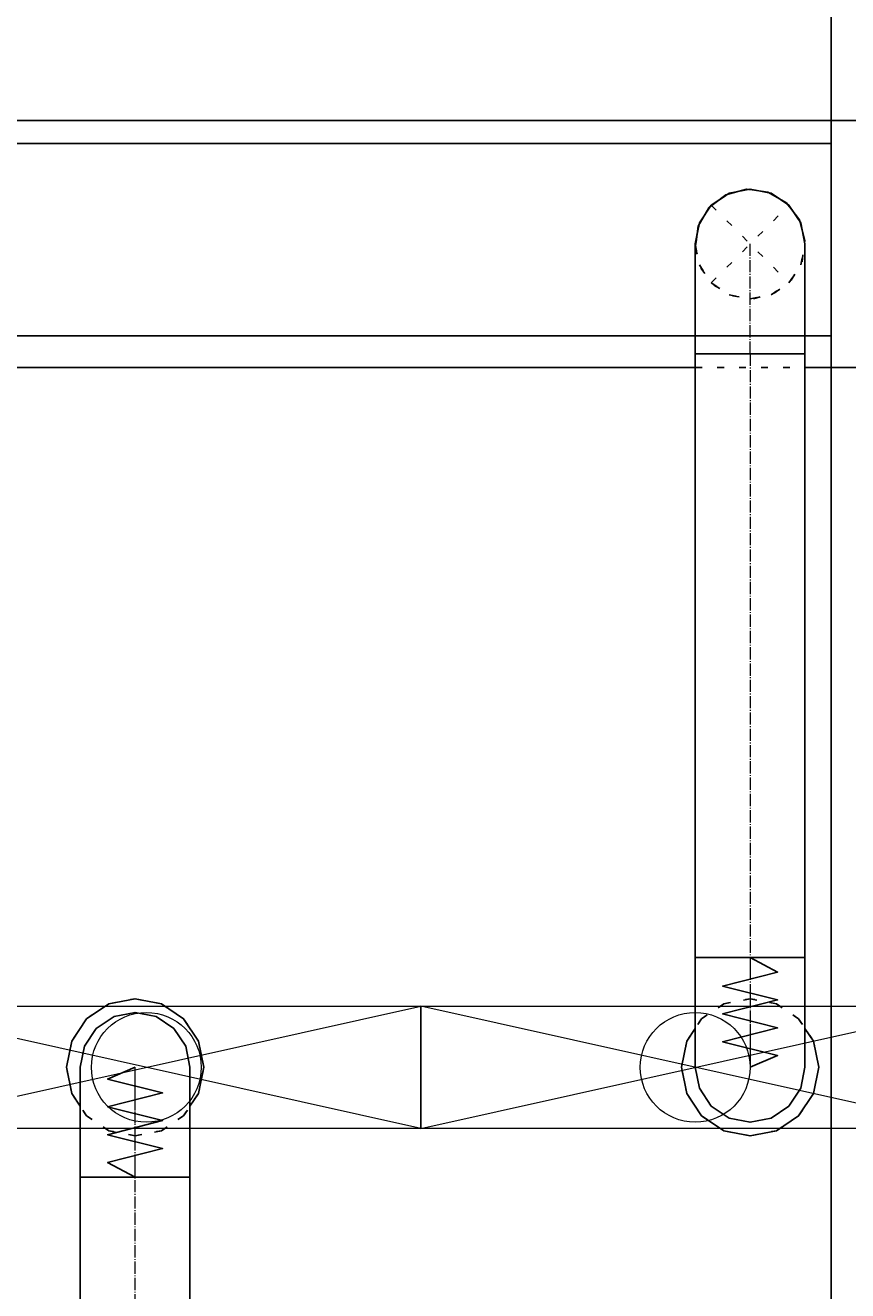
# Model space of a CAD drawing. Header units: centimetres. Extents: x -149939 to 48626, y -46000 to 152985.
# Tile 176 of 256: x -24788 to -23290, y 61589 to 63894. Entities that reach past the tile are written whole.
import ezdxf

# ---------------------------------------------------------------- set-up
doc = ezdxf.new("R2010")
doc.units = ezdxf.units.CM
doc.header["$LTSCALE"] = 50
doc.header["$PDMODE"] = 35
doc.header["$PDSIZE"] = 0.1
for name, pattern in [('CADVENT_CENTERLINE', [9.9, 7.4, -1, 0.5, -1]), ('CADVENT_HIDDEN', [0.8, 0.25, -0.55]), ('Kondygnacja  -0_5$0$HIDDEN', [9.525, 6.35, -3.175]), ('Kondygnacja  -0_5$0$HIDDEN2', [4.7625, 3.175, -1.5875])]:
    doc.linetypes.add(name, pattern=pattern)
doc.layers.get('0').update_dxf_attribs({"color": 8})
doc.layers.get('DEFPOINTS').update_dxf_attribs({"color": 8})
for name, color, linetype in [('01-103-Went PP_poziom-0_5$0$L_Nawiew', 7, 'Continuous'), ('bgde-nawiewDETAILS', 1, 'Continuous'), ('bgde-nawiewEXP', 7, 'Continuous'), ('bgde-nawiewHIDDEN', 250, 'Continuous'), ('Kondygnacja  -0_5$0$ARCH_KONSTR_POWYŻEJ RZUTU', 8, 'Kondygnacja  -0_5$0$HIDDEN'), ('Kondygnacja  -0_5$0$ARCH_KONSTR_POWYŻEJ RZUTU_IST', 8, 'Kondygnacja  -0_5$0$HIDDEN2')]:
    doc.layers.add(name, color=color, linetype=linetype)
for name, color, linetype, lineweight in [('bgde-nawiewCEN', 7, 'Continuous', 13), ('bgde_nawiewnik', 11, 'Continuous', 5), ('Kondygnacja  -0_5$0$ARCH_INFO_WYMIARY', 8, 'Continuous', 9)]:
    doc.layers.add(name, color=color, linetype=linetype, lineweight=lineweight)
doc.styles.add('Kondygnacja  -0_5$0$Romans', font='Romans.shx', dxfattribs={"width": 0.7})
doc.dimstyles.new('Kondygnacja  -0_5$0$Wymiary 1-100', dxfattribs={"dimtxt": 12, "dimasz": 10, "dimexe": 5, "dimexo": 0, "dimgap": 4, "dimtad": 1, "dimrnd": 0.5, "dimzin": 12, "dimdsep": 46, "dimtxsty": 'Kondygnacja  -0_5$0$Romans', "dimblk": 'Kondygnacja  -0_5$0$_Oblique', "dimcen": 10, "dimdle": 10, "dimclrt": 55, "dimazin": 0, "dimtfac": 1, "dimtmove": 1, "dimatfit": 3, "dimfxl": 8, "dimfxlon": 1, "dimtolj": 1, "dimtzin": 0, "dimarcsym": 0})

# ---------------------------------------------------------------- blocks, each defined once
blk = doc.blocks.new('Kondygnacja  -0_5$0$konstrukcja istniejąca -0.5')
at = {"layer": 'Kondygnacja  -0_5$0$ARCH_KONSTR_POWYŻEJ RZUTU_IST', "ltscale": 10}
blk.add_lwpolyline([(9782, 9825), (9782, 10975)], dxfattribs=at)
at = {"layer": 'Kondygnacja  -0_5$0$ARCH_KONSTR_POWYŻEJ RZUTU_IST', "ltscale": 10, "elevation": 0}
for points in [[(8738, 10867.89), (9782, 10867.89)], [(9782, 10832.89), (8738, 10832.89)]]:
    blk.add_lwpolyline(points, dxfattribs=at)
blk = doc.blocks.new('Kondygnacja  -0_5$0$_Oblique')
at = {"color": 0, "linetype": 'ByBlock', "lineweight": -2}
blk.add_line((-0.5, -0.5), (0.5, 0.5), dxfattribs=at)
blk = doc.blocks.new('*D179')
at = {"layer": 'DEFPOINTS', "color": 0}
for p in [(-24020, 81900), (-25165.6, 12687.8), (-24020, 12492.9)]:
    blk.add_point(p, dxfattribs=at)
at = {"layer": 'Kondygnacja  -0_5$0$ARCH_INFO_WYMIARY', "color": 0, "lineweight": -2}
for p, q in [((-25165.6, 12500.9), (-25165.6, 12487.9)), ((-24020, 12500.9), (-24020, 12487.9)), ((-25175.6, 12492.9), (-24010, 12492.9))]:
    blk.add_line(p, q, dxfattribs=at)
at = {"layer": 'Kondygnacja  -0_5$0$ARCH_INFO_WYMIARY', "color": 0, "linetype": 'ByBlock', "lineweight": -2, "xscale": 10, "yscale": 10, "zscale": 10, "rotation": 180}
blk.add_blockref('Kondygnacja  -0_5$0$_Oblique', (-25165.6, 12492.9), dxfattribs=at)
at = {"layer": 'Kondygnacja  -0_5$0$ARCH_INFO_WYMIARY', "color": 0, "linetype": 'ByBlock', "lineweight": -2, "xscale": 10, "yscale": 10, "zscale": 10}
blk.add_blockref('Kondygnacja  -0_5$0$_Oblique', (-24020, 12492.9), dxfattribs=at)
at = {"layer": 'Kondygnacja  -0_5$0$ARCH_INFO_WYMIARY', "color": 55, "insert": (-24592.8, 12502.9), "char_height": 12, "attachment_point": 5, "style": 'Kondygnacja  -0_5$0$Romans'}
blk.add_mtext('\\A1;1145.5', dxfattribs=at)
blk = doc.blocks.new('*D212')
at = {"layer": 'DEFPOINTS', "color": 0}
for p in [(-30586.3, 81900), (-30681.1, 12489.5), (9064, 12489.5)]:
    blk.add_point(p, dxfattribs=at)
at = {"layer": 'Kondygnacja  -0_5$0$ARCH_INFO_WYMIARY', "color": 0, "lineweight": -2}
for p, q in [((-30681.1, 81910), (-30681.1, 12479.5)), ((-30673.1, 81900), (-30686.1, 81900)), ((-30673.1, 12489.5), (-30686.1, 12489.5))]:
    blk.add_line(p, q, dxfattribs=at)
at = {"layer": 'Kondygnacja  -0_5$0$ARCH_INFO_WYMIARY', "color": 0, "linetype": 'ByBlock', "lineweight": -2, "xscale": 10, "yscale": 10, "zscale": 10}
for p, rotation in [((-30681.1, 81900), 90), ((-30681.1, 12489.5), 270)]:
    blk.add_blockref('Kondygnacja  -0_5$0$_Oblique', p, dxfattribs=dict(at, rotation=rotation))
at = {"layer": 'Kondygnacja  -0_5$0$ARCH_INFO_WYMIARY', "color": 55, "insert": (-30691.1, 47194.8), "char_height": 12, "attachment_point": 5, "rotation": 90, "style": 'Kondygnacja  -0_5$0$Romans'}
blk.add_mtext('\\A1;69410.5', dxfattribs=at)
blk = doc.blocks.new('*D218')
at = {"layer": 'DEFPOINTS', "color": 0}
for p in [(-29180, 78695), (-24020, 12369.5), (-24020, 12070.3)]:
    blk.add_point(p, dxfattribs=at)
at = {"layer": 'Kondygnacja  -0_5$0$ARCH_INFO_WYMIARY', "color": 0, "lineweight": -2}
for p, q in [((-29190, 12070.3), (-24010, 12070.3)), ((-29180, 12078.3), (-29180, 12065.3)), ((-24020, 12078.3), (-24020, 12065.3))]:
    blk.add_line(p, q, dxfattribs=at)
at = {"layer": 'Kondygnacja  -0_5$0$ARCH_INFO_WYMIARY', "color": 0, "linetype": 'ByBlock', "lineweight": -2, "xscale": 10, "yscale": 10, "zscale": 10, "rotation": 180}
blk.add_blockref('Kondygnacja  -0_5$0$_Oblique', (-29180, 12070.3), dxfattribs=at)
at = {"layer": 'Kondygnacja  -0_5$0$ARCH_INFO_WYMIARY', "color": 0, "linetype": 'ByBlock', "lineweight": -2, "xscale": 10, "yscale": 10, "zscale": 10}
blk.add_blockref('Kondygnacja  -0_5$0$_Oblique', (-24020, 12070.3), dxfattribs=at)
at = {"layer": 'Kondygnacja  -0_5$0$ARCH_INFO_WYMIARY', "color": 55, "insert": (-26600, 12080.3), "char_height": 12, "attachment_point": 5, "style": 'Kondygnacja  -0_5$0$Romans'}
blk.add_mtext('\\A1;5160', dxfattribs=at)
blk = doc.blocks.new('A$C066D7839')
at = {"layer": 'bgde_nawiewnik', "color": 7}
for p, q in [((-50, -11.15), (-50, 11.15)), ((-50, 11.15), (50, 11.15)), ((-50, -11.15), (50, 11.15)), ((50, -11.15), (-50, 11.15)), ((50, 11.15), (50, -11.15)), ((50, -11.15), (-50, -11.15))]:
    blk.add_line(p, q, dxfattribs=at)
blk.add_circle((0, 0), 10, dxfattribs=at)

msp = doc.modelspace()

# ---------------------------------------------------------------- linework, layer by layer
at = {"layer": 'bgde-nawiewCEN', "linetype": 'CADVENT_CENTERLINE', "ltscale": 0.06}
for p, q in [((-23467.838, 63296.017), (-23467.838, 63496.017)), ((-23467.838, 63296.017), (-23467.838, 62196.041)), ((-23467.838, 62196.041), (-23467.838, 62177.345)), ((-23467.838, 62177.345), (-23467.838, 62126.234)), ((-23467.838, 62126.234), (-23467.838, 62098.441)), ((-23467.838, 62098.441), (-23467.838, 62074.915)), ((-23467.838, 62074.915), (-23467.838, 62055.3)), ((-23467.838, 62055.3), (-23467.838, 62039.241)), ((-23467.838, 62039.241), (-23467.838, 62026.382)), ((-23467.838, 62026.382), (-23467.838, 62016.367)), ((-23467.838, 62016.367), (-23467.838, 62008.841)), ((-24588.289, 61995.567), (-24588.289, 61996.041)), ((-24588.289, 61994.441), (-24588.289, 61995.567)), ((-24588.289, 61992.248), (-24588.289, 61994.441)), ((-24588.289, 61988.634), (-24588.289, 61992.248)), ((-23467.838, 62008.841), (-23467.838, 62003.448)), ((-23467.838, 62003.448), (-23467.838, 61999.834)), ((-23467.838, 61999.834), (-23467.838, 61997.641)), ((-23467.838, 61997.641), (-23467.838, 61996.515)), ((-23467.838, 61996.515), (-23467.838, 61996.041)), ((-24588.289, 61983.241), (-24588.289, 61988.634)), ((-24588.289, 61975.715), (-24588.289, 61983.241)), ((-24588.289, 61965.7), (-24588.289, 61975.715)), ((-24588.289, 61952.841), (-24588.289, 61965.7)), ((-24588.289, 61936.782), (-24588.289, 61952.841)), ((-24588.289, 61917.167), (-24588.289, 61936.782)), ((-24588.289, 61893.641), (-24588.289, 61917.167)), ((-24588.289, 61865.848), (-24588.289, 61893.641)), ((-24588.289, 61814.737), (-24588.289, 61865.848)), ((-24588.289, 61796.041), (-24588.289, 61814.737)), ((-24588.289, 60699.264), (-24588.289, 61796.041))]:
    msp.add_line(p, q, dxfattribs=at)
at = {"layer": 'bgde-nawiewDETAILS', "linetype": 'CADVENT_HIDDEN'}
for p, q in [((-23538.549, 63425.306), (-23397.127, 63566.728)), ((-23538.549, 63566.728), (-23397.127, 63425.306))]:
    msp.add_line(p, q, dxfattribs=at)
at = {"layer": 'bgde-nawiewEXP', "linetype": 'Continuous'}
for points in [[(-38633.507, 63721.017), (-22392.063, 63721.017), (-22392.063, 63271.017), (-22392.063, 63271.017), (-22267.96, 63271.017), (-22267.96, 63721.017), (-22392.063, 63721.017)], [(-23560.226, 63534.285), (-23538.549, 63566.728), (-23506.106, 63588.405), (-23509.802, 63585.935)], [(-23560.226, 63534.285), (-23538.549, 63566.728), (-23514.53, 63582.776)], [(-23534.819, 63568.272), (-23511.862, 63585.805), (-23474.15, 63595.818), (-23469.744, 63595.227)], [(-23506.106, 63588.405), (-23467.838, 63596.017), (-23439.506, 63590.381)], [(-23506.106, 63588.405), (-23467.838, 63596.017), (-23429.57, 63588.405), (-23433.929, 63589.272)], [(-23464.109, 63594.472), (-23435.477, 63590.636), (-23401.732, 63571.05), (-23399.034, 63567.517)], [(-23429.57, 63588.405), (-23397.127, 63566.728), (-23381.079, 63542.709)], [(-23429.57, 63588.405), (-23397.127, 63566.728), (-23375.45, 63534.285), (-23367.838, 63496.017)], [(-23566.293, 63499.746), (-23562.457, 63528.378), (-23542.871, 63562.123), (-23539.338, 63564.821)], [(-23395.583, 63562.998), (-23378.05, 63540.04), (-23368.038, 63502.329), (-23368.628, 63497.923)], [(-23567.838, 63407.131), (-23567.838, 63296.017), (-23367.838, 63296.017), (-23367.838, 63496.017), (-23375.45, 63534.285), (-23377.92, 63537.981)], [(-23567.838, 63407.131), (-23567.838, 63496.017), (-23560.226, 63534.285), (-23561.093, 63529.926)], [(-23567.838, 63496.017), (-23562.203, 63524.349)], [(-25467.838, 63271.017), (-23567.838, 63271.017)], [(-23367.838, 63271.017), (-22967.838, 63271.017)], [(-24713.289, 61996.041), (-24703.774, 62043.877), (-24676.677, 62084.429), (-24636.124, 62111.526), (-24588.289, 62121.041), (-24540.454, 62111.526), (-24499.901, 62084.429), (-24472.804, 62043.877), (-24463.289, 61996.041), (-24472.804, 61948.206), (-24488.289, 61925.031)], [(-23592.838, 61996.041), (-23583.323, 61948.206), (-23556.226, 61907.653), (-23515.674, 61880.556), (-23467.838, 61871.041), (-23420.003, 61880.556), (-23379.45, 61907.653), (-23352.353, 61948.206), (-23342.838, 61996.041), (-23352.353, 62043.877), (-23367.838, 62067.051)], [(-23592.838, 61996.041), (-23583.323, 62043.877), (-23567.838, 62067.051)], [(-24713.289, 61996.041), (-24703.774, 61948.206), (-24688.289, 61925.031)]]:
    msp.add_lwpolyline(points, dxfattribs=at)
for points in [[(-23567.838, 63296.017), (-23567.838, 62196.041), (-23367.838, 62196.041), (-23367.838, 63296.017), (-23560.226, 63296.017)], [(-23567.838, 61996.041), (-23567.838, 62196.041), (-23367.838, 62196.041), (-23367.838, 61996.041), (-23375.45, 61957.773), (-23397.127, 61925.33), (-23429.57, 61903.653), (-23467.838, 61896.041), (-23506.106, 61903.653), (-23538.549, 61925.33), (-23560.226, 61957.773)], [(-24688.289, 61796.041), (-24488.289, 61796.041), (-24488.289, 61996.041), (-24495.901, 62034.309), (-24517.578, 62066.752), (-24550.021, 62088.429), (-24588.289, 62096.041), (-24626.557, 62088.429), (-24659, 62066.752), (-24680.677, 62034.309), (-24688.289, 61996.041), (-24688.289, 61814.737)], [(-24688.289, 60699.264), (-24488.289, 60699.264), (-24488.289, 61796.041), (-24688.289, 61796.041)]]:
    msp.add_lwpolyline(points, close=True, dxfattribs=at)
at = {"layer": 'bgde-nawiewEXP'}
for points in [[(-23467.838, 61996.041), (-23417.838, 62017.339), (-23517.838, 62042.701), (-23417.838, 62067.921), (-23517.838, 62093.206), (-23417.838, 62118.741), (-23517.838, 62144.1), (-23417.838, 62169.559), (-23467.838, 62196.041)], [(-24588.289, 61996.041), (-24638.289, 61974.743), (-24538.289, 61949.382), (-24638.289, 61924.161), (-24538.289, 61898.876), (-24638.289, 61873.341), (-24538.289, 61847.982), (-24638.289, 61822.523), (-24588.289, 61796.041)]]:
    msp.add_lwpolyline(points, dxfattribs=at)
at = {"layer": 'bgde-nawiewHIDDEN', "linetype": 'CADVENT_HIDDEN'}
for points in [[(-23514.53, 63582.776), (-23509.802, 63585.935)], [(-23469.744, 63595.227), (-23464.109, 63594.472)], [(-23439.506, 63590.381), (-23433.929, 63589.272)], [(-23539.338, 63564.821), (-23534.819, 63568.272)], [(-23399.034, 63567.517), (-23395.583, 63562.998)], [(-23381.079, 63542.709), (-23377.92, 63537.981)], [(-23562.203, 63524.349), (-23561.093, 63529.926)], [(-23567.838, 63496.017), (-23560.226, 63457.749), (-23538.549, 63425.306), (-23506.106, 63403.629), (-23467.838, 63396.017), (-23429.57, 63403.629), (-23397.127, 63425.306), (-23375.45, 63457.749), (-23367.838, 63496.017)], [(-23567.639, 63489.705), (-23566.293, 63499.746)], [(-23567.639, 63489.705), (-23557.626, 63451.993), (-23533.945, 63420.984), (-23500.199, 63401.398), (-23461.526, 63396.216), (-23423.815, 63406.229), (-23392.805, 63429.91), (-23373.219, 63463.656), (-23368.628, 63497.923)], [(-23567.838, 63271.017), (-23367.838, 63271.017)], [(-24713.289, 61996.041), (-24703.774, 62043.877), (-24676.677, 62084.429), (-24636.124, 62111.526), (-24588.289, 62121.041), (-24540.454, 62111.526), (-24499.901, 62084.429), (-24472.804, 62043.877), (-24463.289, 61996.041), (-24472.804, 61948.206), (-24499.901, 61907.653), (-24540.454, 61880.556), (-24588.289, 61871.041), (-24636.124, 61880.556), (-24676.677, 61907.653), (-24636.124, 61880.556), (-24588.289, 61871.041), (-24540.454, 61880.556), (-24499.901, 61907.653), (-24488.289, 61925.031)], [(-23592.838, 61996.041), (-23583.323, 61948.206), (-23556.226, 61907.653), (-23515.674, 61880.556), (-23467.838, 61871.041), (-23420.003, 61880.556), (-23379.45, 61907.653), (-23352.353, 61948.206), (-23342.838, 61996.041), (-23352.353, 62043.877), (-23379.45, 62084.429), (-23420.003, 62111.526), (-23467.838, 62121.041), (-23515.674, 62111.526), (-23556.226, 62084.429), (-23567.838, 62067.051)], [(-23592.838, 61996.041), (-23583.323, 62043.877), (-23556.226, 62084.429), (-23515.674, 62111.526), (-23467.838, 62121.041), (-23420.003, 62111.526), (-23379.45, 62084.429), (-23367.838, 62067.051)], [(-24713.289, 61996.041), (-24703.774, 61948.206), (-24676.677, 61907.653), (-24688.289, 61925.031)]]:
    msp.add_lwpolyline(points, dxfattribs=at)

# ---------------------------------------------------------------- block references
at = {"layer": '01-103-Went PP_poziom-0_5$0$L_Nawiew', "xscale": 10, "yscale": 10, "zscale": 10}
for p in [(-24567.836, 61996.041, 742.119), (-23567.836, 61996.041, 742.119)]:
    msp.add_blockref('A$C066D7839', p, dxfattribs=at)
at = {"layer": 'Kondygnacja  -0_5$0$ARCH_KONSTR_POWYŻEJ RZUTU', "xscale": 10, "yscale": 10, "zscale": 10}
msp.add_blockref('Kondygnacja  -0_5$0$konstrukcja istniejąca -0.5', (-121140, -45000), dxfattribs=at)

# ---------------------------------------------------------------- dimensions: what is measured, and where the dimension line sits
at = {"layer": 'Kondygnacja  -0_5$0$ARCH_INFO_WYMIARY'}
dim = msp.add_linear_dim(base=(-30681.114, 12489.5), p1=(-30586.301, 81900), p2=(9064, 12489.5), angle=90, dimstyle='Kondygnacja  -0_5$0$Wymiary 1-100', dxfattribs=at)
dim.commit()
dim.dimension.update_dxf_attribs({"geometry": '*D212', "text_midpoint": (-30691.114, 47194.75)})
for base, p1, p2, picture, middle in [((-24020, 12492.917), (-25165.562, 12687.772), (-24020, 81900), '*D179', (-24592.781, 12502.917)), ((-24020, 12070.305), (-29180, 78695), (-24020, 12369.5), '*D218', (-26600, 12080.305))]:
    dim = msp.add_linear_dim(base=base, p1=p1, p2=p2, dimstyle='Kondygnacja  -0_5$0$Wymiary 1-100', dxfattribs=at)
    dim.commit()
    dim.dimension.update_dxf_attribs({"geometry": picture, "text_midpoint": middle})

doc.saveas('drawing.dxf')
